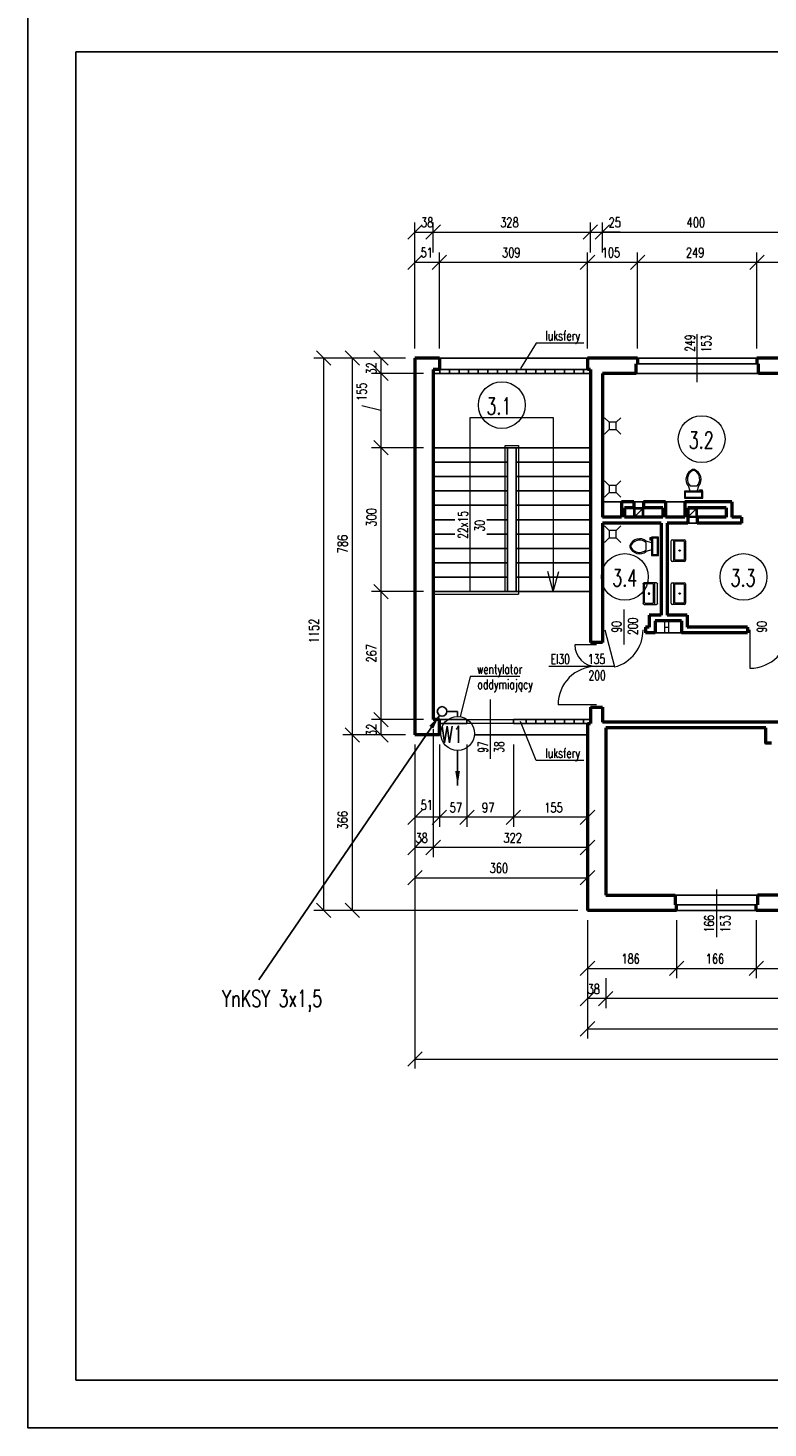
# Model space of a CAD drawing. Header units: millimetres. Extents: x -56112 to 30506, y -136199 to -2178.
# Tile 1 of 45: x -51869 to -36430, y -136199 to -106999. Entities that reach past the tile are written whole.
import ezdxf
from ezdxf.enums import TextEntityAlignment as Align

# ---------------------------------------------------------------- set-up
doc = ezdxf.new("R2010")
doc.units = ezdxf.units.MM
doc.header["$LTSCALE"] = 10
doc.header["$MEASUREMENT"] = 0
doc.header["$PDMODE"] = 35
doc.layers.get('0').update_dxf_attribs({"lineweight": 15})
for name, color, linetype, lineweight in [('L001', 1, 'Continuous', 18), ('L002', 2, 'Continuous', 25), ('L003', 3, 'Continuous', 50)]:
    doc.layers.add(name, color=color, linetype=linetype, lineweight=lineweight)
doc.layers.add('L004', color=4, linetype='Continuous')
doc.styles.get("Standard").update_dxf_attribs({"font": 'simplex.shx', "width": 0.75, "height": 200})
doc.dimstyles.new('1_100', dxfattribs={"dimtxt": 200, "dimasz": 300, "dimexe": 200, "dimexo": 200, "dimgap": 100, "dimtad": 1, "dimdec": 0, "dimlfac": 0.1, "dimtxsty": 'Standard', "dimblk": 'OBLIQUE', "dimcen": 250, "dimdle": 2, "dimclrt": 2, "dimadec": 0, "dimazin": 0, "dimtfac": 1, "dimtdec": 0, "dimtmove": 1, "dimatfit": 3, "dimfxl": 1, "dimarcsym": 0})

# ---------------------------------------------------------------- blocks, each defined once
blk = doc.blocks.new('Toaleta - góra')
for p, q in [((-10, -8.5), (-8, -8.5)), ((-10, -9.5), (-10, -8.5)), ((-7, -9.5), (-10, -9.5)), ((-8, -8.5), (-8, -8)), ((-7, -8), (-7, -9.5)), ((-4, -8), (-6, -14)), ((4, -14), (-4, -14)), ((4, -8), (6, -14)), ((9.5, -6), (9.5, -2))]:
    blk.add_line(p, q)
blk.add_lwpolyline([(10.5, -8), (10.5, 0), (-10.5, 0), (-10.5, -8)], close=True)
for points in [[(-9.5, -2), (-9.5, -6)], [(8.5, -1), (-8.5, -1)], [(-8.5, -7), (8.5, -7)]]:
    blk.add_lwpolyline(points)
for centre, radius, start, end in [((-8.6, -1.9), 0.884, 81.8699, 188.1301), ((-8.6, -6.1), 0.884, 171.8699, 278.1301), ((3.5, -21.6), 12.2, 141.4691, 247.9714), ((4.2, -21.8), 11.3, 136.3677, 238.9468), ((-3.5, -21.6), 12.2, 292.0284, 38.5307), ((-4.2, -21.8), 11.3, 301.053, 43.6321), ((8.6, -1.9), 0.884, 351.8699, 98.1301), ((8.6, -6.1), 0.884, 261.8699, 8.1301), ((0, -27.9), 4, 245.7318, 294.2682), ((0, -29), 4, 254.8605, 285.1395)]:
    blk.add_arc(centre, radius, start, end)
blk = doc.blocks.new('Zlewozmywak pojedyńczy - góra')
blk.add_line((-15, -3.999996), (15, -3.999996))
for points in [[(-13.5, 0), (13.5, 0)], [(-15, -18.499996), (-15, -1.5)], [(-13.5, -17.499996), (-13.5, -6.499996)], [(-12.5, -5.499996), (12.5, -5.499996)], [(12.5, -18.499996), (-12.5, -18.499996)], [(13.5, -6.499996), (13.5, -17.499996)], [(15, -1.5), (15, -18.499996)], [(13.5, -19.999996), (-13.5, -19.999996)]]:
    blk.add_lwpolyline(points)
for radius in [1, 0.5]:
    blk.add_circle((0, -11.999996), radius)
for centre, radius, start, end in [((-13.5, -1.5), 1.5, 90, 180), ((-13.5, -18.499996), 1.5, 180, 270), ((-12.5, -6.499996), 1, 90, 180), ((-12.5, -17.499996), 1, 180, 270), ((12.5, -6.499996), 1, 0, 90), ((12.5, -17.499996), 1, 270, 0), ((13.5, -1.5), 1.5, 0, 90), ((13.5, -18.499996), 1.5, 270, 0)]:
    blk.add_arc(centre, radius, start, end)
blk = doc.blocks.new('_Oblique')
at = {"layer": 'L004', "color": 0, "lineweight": -2}
blk.add_line((-0.5, -0.5), (0.5, 0.5), dxfattribs=at)
blk = doc.blocks.new('*D1508')
at = {"layer": 'Defpoints'}
for p in [(-36102, -119643), (-34951, -119643), (-36661, -121643), (-34951, -121643)]:
    blk.add_point(p, dxfattribs=at)
at = {"layer": 'L001'}
for p, q in [((-36661, -121443), (-36661, -119443)), ((-36661, -119643), (-34951, -119643)), ((-34951, -121443), (-34951, -119443))]:
    blk.add_line(p, q, dxfattribs=at)
at = {"layer": 'L001', "xscale": 300, "yscale": 300, "zscale": 300, "rotation": 180}
blk.add_blockref('_Oblique', (-36661, -119643), dxfattribs=at)
at = {"layer": 'L001', "xscale": 300, "yscale": 300, "zscale": 300}
blk.add_blockref('_Oblique', (-34951, -119643), dxfattribs=at)
at = {"layer": 'L001', "color": 2, "linetype": 'Continuous', "width": 0.75}
blk.add_text('171', height=200, dxfattribs=at).set_placement((-36249, -119443), align=Align.MIDDLE_LEFT)
blk = doc.blocks.new('*D2055')
at = {"layer": 'Defpoints'}
for p in [(-41790, -119442), (-40196, -119643), (-43286, -121643), (-40196, -121643)]:
    blk.add_point(p, dxfattribs=at)
at = {"layer": 'L001'}
for p, q in [((-43286, -121443), (-43286, -119443)), ((-43286, -119643), (-40196, -119643)), ((-40196, -121443), (-40196, -119443))]:
    blk.add_line(p, q, dxfattribs=at)
at = {"layer": 'L001', "xscale": 300, "yscale": 300, "zscale": 300, "rotation": 180}
blk.add_blockref('_Oblique', (-43286, -119643), dxfattribs=at)
at = {"layer": 'L001', "xscale": 300, "yscale": 300, "zscale": 300}
blk.add_blockref('_Oblique', (-40196, -119643), dxfattribs=at)
at = {"layer": 'L001', "color": 2, "linetype": 'Continuous', "width": 0.75}
blk.add_text('309', height=200, dxfattribs=at).set_placement((-41979, -119442), align=Align.MIDDLE_LEFT)
blk = doc.blocks.new('*D2056')
at = {"layer": 'Defpoints'}
for p in [(-41825, -118812), (-40136, -119013), (-43416, -119643), (-40136, -119643)]:
    blk.add_point(p, dxfattribs=at)
at = {"layer": 'L001'}
for p, q in [((-43416, -119443), (-43416, -118813)), ((-40136, -119443), (-40136, -118813)), ((-43416, -119013), (-40136, -119013))]:
    blk.add_line(p, q, dxfattribs=at)
at = {"layer": 'L001', "xscale": 300, "yscale": 300, "zscale": 300, "rotation": 180}
blk.add_blockref('_Oblique', (-43416, -119013), dxfattribs=at)
at = {"layer": 'L001', "xscale": 300, "yscale": 300, "zscale": 300}
blk.add_blockref('_Oblique', (-40136, -119013), dxfattribs=at)
at = {"layer": 'L001', "color": 2, "linetype": 'Continuous', "width": 0.75}
blk.add_text('328', height=200, dxfattribs=at).set_placement((-42018, -118812), align=Align.MIDDLE_LEFT)
blk = doc.blocks.new('*D2057')
at = {"layer": 'Defpoints'}
for p in [(-43590, -119442), (-43286, -119643), (-43796, -121643), (-43286, -121643)]:
    blk.add_point(p, dxfattribs=at)
at = {"layer": 'L001'}
for p, q in [((-43796, -121443), (-43796, -119443)), ((-43796, -119643), (-43286, -119643)), ((-43286, -121443), (-43286, -119443))]:
    blk.add_line(p, q, dxfattribs=at)
at = {"layer": 'L001', "xscale": 300, "yscale": 300, "zscale": 300, "rotation": 180}
blk.add_blockref('_Oblique', (-43796, -119643), dxfattribs=at)
at = {"layer": 'L001', "xscale": 300, "yscale": 300, "zscale": 300}
blk.add_blockref('_Oblique', (-43286, -119643), dxfattribs=at)
at = {"layer": 'L001', "color": 2, "linetype": 'Continuous', "width": 0.75}
blk.add_text('51', height=200, dxfattribs=at).set_placement((-43679, -119442), align=Align.MIDDLE_LEFT)
blk = doc.blocks.new('*D1514')
at = {"layer": 'Defpoints'}
for p in [(-43549, -119013), (-43416, -119013), (-43416, -119643), (-43796, -121643)]:
    blk.add_point(p, dxfattribs=at)
at = {"layer": 'L001'}
for p, q in [((-43796, -121443), (-43796, -118813)), ((-43416, -119443), (-43416, -118813)), ((-43798, -119013), (-43796, -119013)), ((-43796, -119013), (-43416, -119013)), ((-43414, -119013), (-43416, -119013))]:
    blk.add_line(p, q, dxfattribs=at)
at = {"layer": 'L001', "xscale": 300, "yscale": 300, "zscale": 300}
blk.add_blockref('_Oblique', (-43796, -119013), dxfattribs=at)
at = {"layer": 'L001', "xscale": 300, "yscale": 300, "zscale": 300, "rotation": 180}
blk.add_blockref('_Oblique', (-43416, -119013), dxfattribs=at)
at = {"layer": 'L001', "color": 2, "linetype": 'Continuous', "width": 0.75}
blk.add_text('38', height=200, dxfattribs=at).set_placement((-43670, -118813), align=Align.MIDDLE_LEFT)
blk = doc.blocks.new('*D2058')
at = {"layer": 'Defpoints'}
for p in [(-37955, -119442), (-36661, -119643), (-39151, -121643), (-36661, -121643)]:
    blk.add_point(p, dxfattribs=at)
at = {"layer": 'L001'}
for p, q in [((-39151, -121443), (-39151, -119443)), ((-39151, -119643), (-36661, -119643)), ((-36661, -121443), (-36661, -119443))]:
    blk.add_line(p, q, dxfattribs=at)
at = {"layer": 'L001', "xscale": 300, "yscale": 300, "zscale": 300, "rotation": 180}
blk.add_blockref('_Oblique', (-39151, -119643), dxfattribs=at)
at = {"layer": 'L001', "xscale": 300, "yscale": 300, "zscale": 300}
blk.add_blockref('_Oblique', (-36661, -119643), dxfattribs=at)
at = {"layer": 'L001', "color": 2, "linetype": 'Continuous', "width": 0.75}
blk.add_text('249', height=200, dxfattribs=at).set_placement((-38144, -119442), align=Align.MIDDLE_LEFT)
blk = doc.blocks.new('*D2059')
at = {"layer": 'Defpoints'}
for p in [(-37935, -118812), (-35886, -119013), (-39886, -119643), (-35886, -119643)]:
    blk.add_point(p, dxfattribs=at)
at = {"layer": 'L001'}
for p, q in [((-39886, -119443), (-39886, -118813)), ((-35886, -119443), (-35886, -118813)), ((-39886, -119013), (-35886, -119013))]:
    blk.add_line(p, q, dxfattribs=at)
at = {"layer": 'L001', "xscale": 300, "yscale": 300, "zscale": 300, "rotation": 180}
blk.add_blockref('_Oblique', (-39886, -119013), dxfattribs=at)
at = {"layer": 'L001', "xscale": 300, "yscale": 300, "zscale": 300}
blk.add_blockref('_Oblique', (-35886, -119013), dxfattribs=at)
at = {"layer": 'L001', "color": 2, "linetype": 'Continuous', "width": 0.75}
blk.add_text('400', height=200, dxfattribs=at).set_placement((-38128, -118812), align=Align.MIDDLE_LEFT)
blk = doc.blocks.new('*D2060')
at = {"layer": 'Defpoints'}
for p in [(-39723, -119442), (-39151, -119643), (-40196, -121643), (-39151, -121643)]:
    blk.add_point(p, dxfattribs=at)
at = {"layer": 'L001'}
for p, q in [((-40196, -121443), (-40196, -119443)), ((-40196, -119643), (-39151, -119643)), ((-39151, -121443), (-39151, -119443))]:
    blk.add_line(p, q, dxfattribs=at)
at = {"layer": 'L001', "xscale": 300, "yscale": 300, "zscale": 300, "rotation": 180}
blk.add_blockref('_Oblique', (-40196, -119643), dxfattribs=at)
at = {"layer": 'L001', "xscale": 300, "yscale": 300, "zscale": 300}
blk.add_blockref('_Oblique', (-39151, -119643), dxfattribs=at)
at = {"layer": 'L001', "color": 2, "linetype": 'Continuous', "width": 0.75}
blk.add_text('105', height=200, dxfattribs=at).set_placement((-39901, -119442), align=Align.MIDDLE_LEFT)
blk = doc.blocks.new('*D1518')
at = {"layer": 'Defpoints'}
for p in [(-39886, -119013), (-39635, -119013), (-40136, -119643), (-39886, -119643)]:
    blk.add_point(p, dxfattribs=at)
at = {"layer": 'L001'}
for p, q in [((-40136, -119443), (-40136, -118813)), ((-39886, -119443), (-39886, -118813)), ((-40138, -119013), (-40136, -119013)), ((-40136, -119013), (-39886, -119013)), ((-39513, -119013), (-39886, -119013))]:
    blk.add_line(p, q, dxfattribs=at)
at = {"layer": 'L001', "xscale": 300, "yscale": 300, "zscale": 300}
blk.add_blockref('_Oblique', (-40136, -119013), dxfattribs=at)
at = {"layer": 'L001', "xscale": 300, "yscale": 300, "zscale": 300, "rotation": 180}
blk.add_blockref('_Oblique', (-39886, -119013), dxfattribs=at)
at = {"layer": 'L001', "color": 2, "linetype": 'Continuous', "width": 0.75}
blk.add_text('25', height=200, dxfattribs=at).set_placement((-39756, -118813), align=Align.MIDDLE_LEFT)
blk = doc.blocks.new('*D2084')
at = {"layer": 'Defpoints'}
for p in [(-44395, -121643), (-45903, -127354), (-45702, -133163), (-40196, -133163)]:
    blk.add_point(p, dxfattribs=at)
at = {"layer": 'L001'}
for p, q in [((-44595, -121643), (-45902, -121643)), ((-45702, -121643), (-45702, -133163)), ((-40396, -133163), (-45902, -133163))]:
    blk.add_line(p, q, dxfattribs=at)
at = {"layer": 'L001', "xscale": 300, "yscale": 300, "zscale": 300}
for p, rotation in [((-45702, -121643), 90), ((-45702, -133163), 270)]:
    blk.add_blockref('_Oblique', p, dxfattribs=dict(at, rotation=rotation))
at = {"layer": 'L001', "color": 2, "linetype": 'Continuous', "width": 0.75}
blk.add_text('1152', height=200, rotation=90, dxfattribs=at).set_placement((-45903, -127590), align=Align.MIDDLE_LEFT)
blk = doc.blocks.new('*D2085')
at = {"layer": 'Defpoints'}
for p in [(-43796, -129503), (-45304, -131284), (-45103, -133163), (-40196, -133163)]:
    blk.add_point(p, dxfattribs=at)
at = {"layer": 'L001'}
for p, q in [((-43996, -129503), (-45303, -129503)), ((-45103, -129503), (-45103, -133163)), ((-40396, -133163), (-45303, -133163))]:
    blk.add_line(p, q, dxfattribs=at)
at = {"layer": 'L001', "xscale": 300, "yscale": 300, "zscale": 300}
for p, rotation in [((-45103, -129503), 90), ((-45103, -133163), 270)]:
    blk.add_blockref('_Oblique', p, dxfattribs=dict(at, rotation=rotation))
at = {"layer": 'L001', "color": 2, "linetype": 'Continuous', "width": 0.75}
blk.add_text('366', height=200, rotation=90, dxfattribs=at).set_placement((-45304, -131473), align=Align.MIDDLE_LEFT)
blk = doc.blocks.new('*D1631')
at = {"layer": 'Defpoints'}
for p in [(-43416, -129183), (-44504, -129403), (-44504, -129503), (-43796, -129503)]:
    blk.add_point(p, dxfattribs=at)
at = {"layer": 'L001'}
for p, q in [((-43616, -129183), (-44704, -129183)), ((-44504, -129181), (-44504, -129183)), ((-44504, -129183), (-44504, -129503)), ((-43996, -129503), (-44704, -129503)), ((-44504, -129505), (-44504, -129503))]:
    blk.add_line(p, q, dxfattribs=at)
at = {"layer": 'L001', "xscale": 300, "yscale": 300, "zscale": 300}
for p, rotation in [((-44504, -129183), 270), ((-44504, -129503), 90)]:
    blk.add_blockref('_Oblique', p, dxfattribs=dict(at, rotation=rotation))
at = {"layer": 'L001', "color": 2, "linetype": 'Continuous', "width": 0.75}
blk.add_text('32', height=200, rotation=90, dxfattribs=at).set_placement((-44704, -129524), align=Align.MIDDLE_LEFT)
blk = doc.blocks.new('*D2086')
at = {"layer": 'Defpoints'}
for p in [(-43796, -121643), (-45304, -125524), (-45103, -129503), (-43796, -129503)]:
    blk.add_point(p, dxfattribs=at)
at = {"layer": 'L001'}
for p, q in [((-43996, -121643), (-45303, -121643)), ((-45103, -121643), (-45103, -129503)), ((-43996, -129503), (-45303, -129503))]:
    blk.add_line(p, q, dxfattribs=at)
at = {"layer": 'L001', "xscale": 300, "yscale": 300, "zscale": 300}
for p, rotation in [((-45103, -121643), 90), ((-45103, -129503), 270)]:
    blk.add_blockref('_Oblique', p, dxfattribs=dict(at, rotation=rotation))
at = {"layer": 'L001', "color": 2, "linetype": 'Continuous', "width": 0.75}
blk.add_text('786', height=200, rotation=90, dxfattribs=at).set_placement((-45304, -125713), align=Align.MIDDLE_LEFT)
blk = doc.blocks.new('*D2087')
at = {"layer": 'Defpoints'}
for p in [(-43416, -123513), (-44705, -124964), (-44504, -126513), (-43416, -126513)]:
    blk.add_point(p, dxfattribs=at)
at = {"layer": 'L001'}
for p, q in [((-43616, -123513), (-44704, -123513)), ((-44504, -123513), (-44504, -126513)), ((-43616, -126513), (-44704, -126513))]:
    blk.add_line(p, q, dxfattribs=at)
at = {"layer": 'L001', "xscale": 300, "yscale": 300, "zscale": 300}
for p, rotation in [((-44504, -123513), 90), ((-44504, -126513), 270)]:
    blk.add_blockref('_Oblique', p, dxfattribs=dict(at, rotation=rotation))
at = {"layer": 'L001', "color": 2, "linetype": 'Continuous', "width": 0.75}
blk.add_text('300', height=200, rotation=90, dxfattribs=at).set_placement((-44705, -125157), align=Align.MIDDLE_LEFT)
blk = doc.blocks.new('*D1634')
at = {"layer": 'Defpoints'}
for p in [(-43416, -121963), (-44906, -122538), (-44504, -123513), (-43416, -123513)]:
    blk.add_point(p, dxfattribs=at)
at = {"layer": 'L001'}
for p, q in [((-43616, -121963), (-44704, -121963)), ((-44504, -121963), (-44504, -123513)), ((-44906, -122638), (-44906, -122640)), ((-44504, -122738), (-44906, -122640)), ((-43616, -123513), (-44704, -123513))]:
    blk.add_line(p, q, dxfattribs=at)
at = {"layer": 'L001', "xscale": 300, "yscale": 300, "zscale": 300}
for p, rotation in [((-44504, -121963), 90), ((-44504, -123513), 270)]:
    blk.add_blockref('_Oblique', p, dxfattribs=dict(at, rotation=rotation))
at = {"layer": 'L001', "color": 2, "linetype": 'Continuous', "width": 0.75}
blk.add_text('155', height=200, rotation=90, dxfattribs=at).set_placement((-44906, -122538), align=Align.MIDDLE_LEFT)
blk = doc.blocks.new('*D2088')
at = {"layer": 'Defpoints'}
for p in [(-43416, -126513), (-44705, -127799), (-44504, -129183), (-43416, -129183)]:
    blk.add_point(p, dxfattribs=at)
at = {"layer": 'L001'}
for p, q in [((-43616, -126513), (-44704, -126513)), ((-44504, -126513), (-44504, -129183)), ((-43616, -129183), (-44704, -129183))]:
    blk.add_line(p, q, dxfattribs=at)
at = {"layer": 'L001', "xscale": 300, "yscale": 300, "zscale": 300}
for p, rotation in [((-44504, -126513), 90), ((-44504, -129183), 270)]:
    blk.add_blockref('_Oblique', p, dxfattribs=dict(at, rotation=rotation))
at = {"layer": 'L001', "color": 2, "linetype": 'Continuous', "width": 0.75}
blk.add_text('267', height=200, rotation=90, dxfattribs=at).set_placement((-44705, -127992), align=Align.MIDDLE_LEFT)
blk = doc.blocks.new('*D1636')
at = {"layer": 'Defpoints'}
for p in [(-43796, -121643), (-44504, -121863), (-44504, -121963), (-43416, -121963)]:
    blk.add_point(p, dxfattribs=at)
at = {"layer": 'L001'}
for p, q in [((-43996, -121643), (-44704, -121643)), ((-44504, -121641), (-44504, -121643)), ((-44504, -121643), (-44504, -121963)), ((-43616, -121963), (-44704, -121963)), ((-44504, -121965), (-44504, -121963))]:
    blk.add_line(p, q, dxfattribs=at)
at = {"layer": 'L001', "xscale": 300, "yscale": 300, "zscale": 300}
for p, rotation in [((-44504, -121643), 270), ((-44504, -121963), 90)]:
    blk.add_blockref('_Oblique', p, dxfattribs=dict(at, rotation=rotation))
at = {"layer": 'L001', "color": 2, "linetype": 'Continuous', "width": 0.75}
blk.add_text('32', height=200, rotation=90, dxfattribs=at).set_placement((-44704, -121984), align=Align.MIDDLE_LEFT)
blk = doc.blocks.new('*D2089')
at = {"layer": 'Defpoints'}
for p in [(-43796, -129503), (-40196, -130815), (-42045, -132279), (-40196, -132480)]:
    blk.add_point(p, dxfattribs=at)
at = {"layer": 'L001'}
for p, q in [((-43796, -129703), (-43796, -132680)), ((-40196, -131015), (-40196, -132680)), ((-43796, -132480), (-40196, -132480))]:
    blk.add_line(p, q, dxfattribs=at)
at = {"layer": 'L001', "xscale": 300, "yscale": 300, "zscale": 300, "rotation": 180}
blk.add_blockref('_Oblique', (-43796, -132480), dxfattribs=at)
at = {"layer": 'L001', "xscale": 300, "yscale": 300, "zscale": 300}
blk.add_blockref('_Oblique', (-40196, -132480), dxfattribs=at)
at = {"layer": 'L001', "color": 2, "linetype": 'Continuous', "width": 0.75}
blk.add_text('360', height=200, dxfattribs=at).set_placement((-42238, -132279), align=Align.MIDDLE_LEFT)
blk = doc.blocks.new('*D2090')
at = {"layer": 'Defpoints'}
for p in [(-43416, -129183), (-40196, -130815), (-41757, -131649), (-43416, -131850)]:
    blk.add_point(p, dxfattribs=at)
at = {"layer": 'L001'}
for p, q in [((-43416, -129383), (-43416, -132050)), ((-40196, -131015), (-40196, -132050)), ((-40196, -131850), (-43416, -131850))]:
    blk.add_line(p, q, dxfattribs=at)
at = {"layer": 'L001', "xscale": 300, "yscale": 300, "zscale": 300, "rotation": 180}
blk.add_blockref('_Oblique', (-43416, -131850), dxfattribs=at)
at = {"layer": 'L001', "xscale": 300, "yscale": 300, "zscale": 300}
blk.add_blockref('_Oblique', (-40196, -131850), dxfattribs=at)
at = {"layer": 'L001', "color": 2, "linetype": 'Continuous', "width": 0.75}
blk.add_text('322', height=200, dxfattribs=at).set_placement((-41950, -131649), align=Align.MIDDLE_LEFT)
blk = doc.blocks.new('*D1639')
at = {"layer": 'Defpoints'}
for p in [(-43416, -129183), (-43796, -129503), (-43796, -131850), (-43663, -131850)]:
    blk.add_point(p, dxfattribs=at)
at = {"layer": 'L001'}
for p, q in [((-43416, -129383), (-43416, -132050)), ((-43796, -129703), (-43796, -132050)), ((-43798, -131850), (-43796, -131850)), ((-43416, -131850), (-43796, -131850)), ((-43414, -131850), (-43416, -131850))]:
    blk.add_line(p, q, dxfattribs=at)
at = {"layer": 'L001', "xscale": 300, "yscale": 300, "zscale": 300}
blk.add_blockref('_Oblique', (-43796, -131850), dxfattribs=at)
at = {"layer": 'L001', "xscale": 300, "yscale": 300, "zscale": 300, "rotation": 180}
blk.add_blockref('_Oblique', (-43416, -131850), dxfattribs=at)
at = {"layer": 'L001', "color": 2, "linetype": 'Continuous', "width": 0.75}
blk.add_text('38', height=200, dxfattribs=at).set_placement((-43784, -131650), align=Align.MIDDLE_LEFT)
blk = doc.blocks.new('*D2091')
at = {"layer": 'Defpoints'}
for p in [(-43796, -129503), (-43286, -129503), (-43591, -130965), (-43796, -131220)]:
    blk.add_point(p, dxfattribs=at)
at = {"layer": 'L001'}
for p, q in [((-43796, -129703), (-43796, -131420)), ((-43286, -129703), (-43286, -131420)), ((-43286, -131220), (-43796, -131220))]:
    blk.add_line(p, q, dxfattribs=at)
at = {"layer": 'L001', "xscale": 300, "yscale": 300, "zscale": 300, "rotation": 180}
blk.add_blockref('_Oblique', (-43796, -131220), dxfattribs=at)
at = {"layer": 'L001', "xscale": 300, "yscale": 300, "zscale": 300}
blk.add_blockref('_Oblique', (-43286, -131220), dxfattribs=at)
at = {"layer": 'L001', "color": 2, "linetype": 'Continuous', "width": 0.75}
blk.add_text('51', height=200, dxfattribs=at).set_placement((-43680, -130965), align=Align.MIDDLE_LEFT)
blk = doc.blocks.new('*D2104')
at = {"layer": 'Defpoints'}
for p in [(-42711, -129503), (-41741, -129503), (-42275, -131019), (-42711, -131220)]:
    blk.add_point(p, dxfattribs=at)
at = {"layer": 'L001'}
for p, q in [((-42711, -129703), (-42711, -131420)), ((-41741, -129703), (-41741, -131420)), ((-41741, -131220), (-42711, -131220))]:
    blk.add_line(p, q, dxfattribs=at)
at = {"layer": 'L001', "xscale": 300, "yscale": 300, "zscale": 300, "rotation": 180}
blk.add_blockref('_Oblique', (-42711, -131220), dxfattribs=at)
at = {"layer": 'L001', "xscale": 300, "yscale": 300, "zscale": 300}
blk.add_blockref('_Oblique', (-41741, -131220), dxfattribs=at)
at = {"layer": 'L001', "color": 2, "linetype": 'Continuous', "width": 0.75}
blk.add_text('97', height=200, dxfattribs=at).set_placement((-42396, -131019), align=Align.MIDDLE_LEFT)
blk = doc.blocks.new('*D2105')
at = {"layer": 'Defpoints'}
for p in [(-43286, -129503), (-42711, -129503), (-42950, -131019), (-43286, -131220)]:
    blk.add_point(p, dxfattribs=at)
at = {"layer": 'L001'}
for p, q in [((-43286, -129703), (-43286, -131420)), ((-42711, -129703), (-42711, -131420)), ((-42711, -131220), (-43286, -131220))]:
    blk.add_line(p, q, dxfattribs=at)
at = {"layer": 'L001', "xscale": 300, "yscale": 300, "zscale": 300, "rotation": 180}
blk.add_blockref('_Oblique', (-43286, -131220), dxfattribs=at)
at = {"layer": 'L001', "xscale": 300, "yscale": 300, "zscale": 300}
blk.add_blockref('_Oblique', (-42711, -131220), dxfattribs=at)
at = {"layer": 'L001', "color": 2, "linetype": 'Continuous', "width": 0.75}
blk.add_text('57', height=200, dxfattribs=at).set_placement((-43071, -131019), align=Align.MIDDLE_LEFT)
blk = doc.blocks.new('*D2106')
at = {"layer": 'Defpoints'}
for p in [(-41741, -129503), (-40196, -130815), (-40920, -131019), (-41741, -131220)]:
    blk.add_point(p, dxfattribs=at)
at = {"layer": 'L001'}
for p, q in [((-41741, -129703), (-41741, -131420)), ((-40196, -131015), (-40196, -131420)), ((-40196, -131220), (-41741, -131220))]:
    blk.add_line(p, q, dxfattribs=at)
at = {"layer": 'L001', "xscale": 300, "yscale": 300, "zscale": 300, "rotation": 180}
blk.add_blockref('_Oblique', (-41741, -131220), dxfattribs=at)
at = {"layer": 'L001', "xscale": 300, "yscale": 300, "zscale": 300}
blk.add_blockref('_Oblique', (-40196, -131220), dxfattribs=at)
at = {"layer": 'L001', "color": 2, "linetype": 'Continuous', "width": 0.75}
blk.add_text('155', height=200, dxfattribs=at).set_placement((-41098, -131019), align=Align.MIDDLE_LEFT)
blk = doc.blocks.new('*D2107')
at = {"layer": 'Defpoints'}
for p in [(-40196, -133163), (15134, -133163), (-12827, -135398), (15134, -135632)]:
    blk.add_point(p, dxfattribs=at)
at = {"layer": 'L001'}
for p, q in [((-40196, -133363), (-40196, -135832)), ((15134, -133363), (15134, -135832)), ((-40196, -135632), (15134, -135632))]:
    blk.add_line(p, q, dxfattribs=at)
at = {"layer": 'L001', "xscale": 300, "yscale": 300, "zscale": 300, "rotation": 180}
blk.add_blockref('_Oblique', (-40196, -135632), dxfattribs=at)
at = {"layer": 'L001', "xscale": 300, "yscale": 300, "zscale": 300}
blk.add_blockref('_Oblique', (15134, -135632), dxfattribs=at)
at = {"layer": 'L001', "color": 2, "linetype": 'Continuous', "width": 0.75}
blk.add_text('5533', height=200, dxfattribs=at).set_placement((-13092, -135398), align=Align.MIDDLE_LEFT)
blk = doc.blocks.new('*D2028')
at = {"layer": 'Defpoints'}
for p in [(-43796, -129503), (22164, -132263), (-10767, -136061), (22164, -136262)]:
    blk.add_point(p, dxfattribs=at)
at = {"layer": 'L001'}
for p, q in [((-43796, -129703), (-43796, -136462)), ((22164, -132463), (22164, -136462)), ((-43796, -136262), (22164, -136262))]:
    blk.add_line(p, q, dxfattribs=at)
at = {"layer": 'L001', "xscale": 300, "yscale": 300, "zscale": 300, "rotation": 180}
blk.add_blockref('_Oblique', (-43796, -136262), dxfattribs=at)
at = {"layer": 'L001', "xscale": 300, "yscale": 300, "zscale": 300}
blk.add_blockref('_Oblique', (22164, -136262), dxfattribs=at)
at = {"layer": 'L001', "color": 2, "linetype": 'Continuous', "width": 0.75}
blk.add_text('6596', height=200, dxfattribs=at).set_placement((-11028, -136061), align=Align.MIDDLE_LEFT)
blk = doc.blocks.new('*D2119')
at = {"layer": 'Defpoints'}
for p in [(-39816, -134372), (-31636, -134372), (-35677, -134801), (-39816, -135002)]:
    blk.add_point(p, dxfattribs=at)
at = {"layer": 'L001'}
for p, q in [((-39816, -134572), (-39816, -135202)), ((-31636, -134572), (-31636, -135202)), ((-31636, -135002), (-39816, -135002))]:
    blk.add_line(p, q, dxfattribs=at)
at = {"layer": 'L001', "xscale": 300, "yscale": 300, "zscale": 300, "rotation": 180}
blk.add_blockref('_Oblique', (-39816, -135002), dxfattribs=at)
at = {"layer": 'L001', "xscale": 300, "yscale": 300, "zscale": 300}
blk.add_blockref('_Oblique', (-31636, -135002), dxfattribs=at)
at = {"layer": 'L001', "color": 2, "linetype": 'Continuous', "width": 0.75}
blk.add_text('818', height=200, dxfattribs=at).set_placement((-35856, -134801), align=Align.MIDDLE_LEFT)
blk = doc.blocks.new('*D2120')
at = {"layer": 'Defpoints'}
for p in [(-36676, -133163), (-34966, -133163), (-35870, -134172), (-34966, -134372)]:
    blk.add_point(p, dxfattribs=at)
at = {"layer": 'L001'}
for p, q in [((-36676, -133363), (-36676, -134572)), ((-34966, -133363), (-34966, -134572)), ((-36676, -134372), (-34966, -134372))]:
    blk.add_line(p, q, dxfattribs=at)
at = {"layer": 'L001', "xscale": 300, "yscale": 300, "zscale": 300, "rotation": 180}
blk.add_blockref('_Oblique', (-36676, -134372), dxfattribs=at)
at = {"layer": 'L001', "xscale": 300, "yscale": 300, "zscale": 300}
blk.add_blockref('_Oblique', (-34966, -134372), dxfattribs=at)
at = {"layer": 'L001', "color": 2, "linetype": 'Continuous', "width": 0.75}
blk.add_text('171', height=200, dxfattribs=at).set_placement((-36016, -134172), align=Align.MIDDLE_LEFT)
blk = doc.blocks.new('*D2121')
at = {"layer": 'Defpoints'}
for p in [(-40196, -133163), (-38336, -133163), (-39315, -134171), (-38336, -134372)]:
    blk.add_point(p, dxfattribs=at)
at = {"layer": 'L001'}
for p, q in [((-40196, -133363), (-40196, -134572)), ((-38336, -133363), (-38336, -134572)), ((-40196, -134372), (-38336, -134372))]:
    blk.add_line(p, q, dxfattribs=at)
at = {"layer": 'L001', "xscale": 300, "yscale": 300, "zscale": 300, "rotation": 180}
blk.add_blockref('_Oblique', (-40196, -134372), dxfattribs=at)
at = {"layer": 'L001', "xscale": 300, "yscale": 300, "zscale": 300}
blk.add_blockref('_Oblique', (-38336, -134372), dxfattribs=at)
at = {"layer": 'L001', "color": 2, "linetype": 'Continuous', "width": 0.75}
blk.add_text('186', height=200, dxfattribs=at).set_placement((-39490, -134171), align=Align.MIDDLE_LEFT)
blk = doc.blocks.new('*D1782')
at = {"layer": 'Defpoints'}
for p in [(-40196, -133163), (-39816, -134372), (-40196, -135002), (-40073, -135002)]:
    blk.add_point(p, dxfattribs=at)
at = {"layer": 'L001'}
for p, q in [((-40196, -133363), (-40196, -135202)), ((-39816, -134572), (-39816, -135202)), ((-40198, -135002), (-40196, -135002)), ((-39816, -135002), (-40196, -135002)), ((-39814, -135002), (-39816, -135002))]:
    blk.add_line(p, q, dxfattribs=at)
at = {"layer": 'L001', "xscale": 300, "yscale": 300, "zscale": 300}
blk.add_blockref('_Oblique', (-40196, -135002), dxfattribs=at)
at = {"layer": 'L001', "xscale": 300, "yscale": 300, "zscale": 300, "rotation": 180}
blk.add_blockref('_Oblique', (-39816, -135002), dxfattribs=at)
at = {"layer": 'L001', "color": 2, "linetype": 'Continuous', "width": 0.75}
blk.add_text('38', height=200, dxfattribs=at).set_placement((-40194, -134802), align=Align.MIDDLE_LEFT)
blk = doc.blocks.new('*D2122')
at = {"layer": 'Defpoints'}
for p in [(-38336, -133163), (-36676, -133163), (-37555, -134171), (-36676, -134372)]:
    blk.add_point(p, dxfattribs=at)
at = {"layer": 'L001'}
for p, q in [((-38336, -133363), (-38336, -134572)), ((-36676, -133363), (-36676, -134572)), ((-38336, -134372), (-36676, -134372))]:
    blk.add_line(p, q, dxfattribs=at)
at = {"layer": 'L001', "xscale": 300, "yscale": 300, "zscale": 300, "rotation": 180}
blk.add_blockref('_Oblique', (-38336, -134372), dxfattribs=at)
at = {"layer": 'L001', "xscale": 300, "yscale": 300, "zscale": 300}
blk.add_blockref('_Oblique', (-36676, -134372), dxfattribs=at)
at = {"layer": 'L001', "color": 2, "linetype": 'Continuous', "width": 0.75}
blk.add_text('166', height=200, dxfattribs=at).set_placement((-37730, -134171), align=Align.MIDDLE_LEFT)

msp = doc.modelspace()

# ---------------------------------------------------------------- linework, layer by layer
at = {"layer": 'Defpoints'}
msp.add_3dface([(-51868.7, -106499.4, 0), (30505.6, -106499.4, 0), (30505.6, -136199.4, 0), (-51868.7, -136199.4, 0)], dxfattribs=at)
at = {"layer": 'L001'}
for p, q in [((-41265, -113569.9), (-41594.2, -114102.8)), ((-40271.8, -113569.9), (-41265, -113569.9)), ((-37906, -114383), (-37906, -113386.8)), ((-42641, -115121.2), (-40911, -115121.2)), ((-42641, -118754.9), (-42641, -115121.2)), ((-40911, -115121.2), (-40911, -118754.9)), ((-39745.4, -115224), (-39841.5, -115127.9)), ((-39595.4, -115224), (-39499.3, -115127.9)), ((-39745.4, -115374), (-39841.5, -115470.1)), ((-39595.4, -115374), (-39499.3, -115470.1)), ((-41916, -115704.9), (-41636, -115704.9)), ((-41916, -118754.9), (-41916, -115704.9)), ((-41636, -115704.9), (-41636, -118804.9)), ((-39745.4, -116539.6), (-39841.5, -116443.5)), ((-39595.4, -116539.6), (-39499.3, -116443.5)), ((-39745.4, -116689.6), (-39841.5, -116785.7)), ((-39595.4, -116689.6), (-39499.3, -116785.7)), ((-39745.4, -117482.2), (-39841.5, -117386.1)), ((-39745.4, -117632.2), (-39841.5, -117728.3)), ((-39595.4, -117482.2), (-39499.3, -117386.1)), ((-39595.4, -117632.2), (-39499.3, -117728.3)), ((-40911, -118754.9), (-41026.5, -118333.6)), ((-40911, -118754.9), (-40795.5, -118333.6)), ((-43416, -118804.9), (-41636, -118804.9)), ((-39436, -119130.3), (-39436, -119859.4)), ((-39836, -119553.1, 70), (-39631.7, -120326.6, 70)), ((-36806, -119553.1, 70), (-36806, -120353.1, 70)), ((-40011, -119864.9), (-40461, -119864.9)), ((-42646.3, -120525.7), (-42849.4, -121364.6)), ((-41609.5, -120525.7), (-42646.3, -120525.7)), ((-39646.5, -120314.9), (-41003.3, -120314.9)), ((-42226, -121007.4), (-42226, -122243.6)), ((-40011, -121114.9), (-40811, -121114.9)), ((-42711, -121424.9), (-41741, -121424.9)), ((-41265, -122276.8), (-41594.2, -121464.6)), ((-41741, -121504.9), (-42711, -121504.9)), ((-40271.8, -122276.8), (-41265, -122276.8)), ((-37506, -124967.4), (-37506, -125963.6))]:
    msp.add_line(p, q, dxfattribs=at)
at = {"layer": 'L001', "flags": 128}
for points in [[(-39745.4, -115374), (-39595.4, -115374), (-39595.4, -115224), (-39745.4, -115224)], [(-39745.4, -116689.6), (-39595.4, -116689.6), (-39595.4, -116539.6), (-39745.4, -116539.6)], [(-39745.4, -117632.2), (-39595.4, -117632.2), (-39595.4, -117482.2), (-39745.4, -117482.2)]]:
    msp.add_lwpolyline(points, close=True, dxfattribs=at)
at = {"layer": 'L001'}
for centre, radius in [((-41982.4, -114864.7), 488.1), ((-37814.5, -115574), 488.1), ((-39416.1, -118448.5), 488.1), ((-36942.1, -118448.5), 488.1), ((-42905.8, -121712.9), 352.9)]:
    msp.add_circle(centre, radius, dxfattribs=at)
for centre, radius, start, end in [((-39836, -119553.1, 70), 800, 284.79443, 0), ((-36806, -119553.1, 70), 800, 270, 0), ((-40011, -119864.9), 450, 180, 270), ((-40011, -121114.9), 800, 90, 180)]:
    msp.add_arc(centre, radius, start, end, dxfattribs=at)
at = {"layer": 'L002'}
for p, q in [((-40196, -114124.9), (-43416, -114124.9)), ((-43286, -113884.9), (-40196, -113884.9)), ((-43276, -114124.9), (-43276, -114204.9)), ((-43076, -114124.9), (-43076, -114204.9)), ((-42876, -114124.9), (-42876, -114204.9)), ((-42676, -114124.9), (-42676, -114204.9)), ((-42476, -114124.9), (-42476, -114204.9)), ((-42276, -114124.9), (-42276, -114204.9)), ((-42076, -114124.9), (-42076, -114204.9)), ((-41876, -114124.9), (-41876, -114204.9)), ((-41676, -114124.9), (-41676, -114204.9)), ((-41476, -114124.9), (-41476, -114204.9)), ((-41276, -114124.9), (-41276, -114204.9)), ((-41076, -114124.9), (-41076, -114204.9)), ((-40876, -114124.9), (-40876, -114204.9)), ((-40676, -114124.9), (-40676, -114204.9)), ((-40476, -114124.9), (-40476, -114204.9)), ((-40276, -114124.9), (-40276, -114204.9)), ((-39151, -113884.9), (-36661, -113884.9)), ((-39151, -114004.9), (-36661, -114004.9)), ((-40136, -114204.9), (-43416, -114204.9)), ((-36631, -114204.9), (-39181, -114204.9)), ((-40136, -115754.9), (-43416, -115754.9)), ((-41866, -115754.9), (-41866, -118754.9)), ((-41686, -115754.9), (-41686, -118754.9)), ((-41866, -116054.9), (-43416, -116054.9)), ((-40136, -116054.9), (-41686, -116054.9)), ((-41866, -116354.9), (-43416, -116354.9)), ((-40136, -116354.9), (-41686, -116354.9)), ((-41866, -116654.9), (-43416, -116654.9)), ((-40136, -116654.9), (-41686, -116654.9)), ((-41866, -116954.9), (-43416, -116954.9)), ((-40136, -116954.9), (-41686, -116954.9)), ((-39486, -116884.9), (-39886, -116884.9)), ((-39026, -116884.9), (-39226, -116884.9)), ((-39026, -117004.9), (-39226, -117004.9)), ((-39226, -117004.9), (-39226, -117204.9)), ((-39206, -117184.9), (-39046, -117024.9)), ((-39046, -117024.9), (-39206, -117024.9)), ((-39206, -117024.9), (-39206, -117184.9)), ((-39046, -117024.9), (-39046, -117184.9)), ((-39026, -117004.9), (-39026, -117204.9)), ((-38566, -116884.9), (-38166, -116884.9)), ((-37926, -117024.9), (-38086, -117024.9)), ((-38086, -117184.9), (-37926, -117024.9)), ((-38086, -117024.9), (-38086, -117184.9)), ((-37926, -117024.9), (-37926, -117184.9)), ((-37906, -117204.9), (-37906, -117004.9)), ((-42967, -117254.9), (-43416, -117254.9)), ((-41866, -117254.9), (-42298.9, -117254.9)), ((-40136, -117254.9), (-41686, -117254.9)), ((-39046, -117184.9), (-39206, -117184.9)), ((-37906, -117204.9), (-38106, -117204.9)), ((-37906, -117324.9), (-38106, -117324.9)), ((-37926, -117184.9), (-38086, -117184.9)), ((-42967, -117554.9), (-43416, -117554.9)), ((-41866, -117554.9), (-42298.9, -117554.9)), ((-40136, -117554.9), (-41686, -117554.9)), ((-41866, -117854.9), (-43416, -117854.9)), ((-40136, -117854.9), (-41686, -117854.9)), ((-41866, -118154.9), (-43416, -118154.9)), ((-40136, -118154.9), (-41686, -118154.9)), ((-41866, -118454.9), (-43416, -118454.9)), ((-40136, -118454.9), (-41686, -118454.9)), ((-40136, -118754.9), (-43416, -118754.9)), ((-38786, -119614.9), (-38236, -119614.9)), ((-42711, -121424.9), (-43286, -121424.9)), ((-42711, -121504.9), (-42711, -121424.9)), ((-40136, -121424.9), (-41741, -121424.9)), ((-41741, -121504.9), (-41741, -121424.9)), ((-41476, -121504.9), (-41476, -121424.9)), ((-41276, -121504.9), (-41276, -121424.9)), ((-41076, -121504.9), (-41076, -121424.9)), ((-40876, -121504.9), (-40876, -121424.9)), ((-40676, -121504.9), (-40676, -121424.9)), ((-40476, -121504.9), (-40476, -121424.9)), ((-40276, -121504.9), (-40276, -121424.9)), ((-42711, -121504.9), (-43286, -121504.9)), ((-43286, -121744.9), (-43257.2, -121744.9)), ((-42554.4, -121744.9), (-40196, -121744.9)), ((-40196, -121504.9), (-41741, -121504.9)), ((-36646, -125084.9), (-38366, -125084.9)), ((-38336, -125284.9), (-36676, -125284.9)), ((-38336, -125404.9), (-36676, -125404.9))]:
    msp.add_line(p, q, dxfattribs=at)
at = {"layer": 'L003'}
for p, q in [((-43796, -113884.9), (-43796, -121744.9)), ((-43286, -113884.9), (-43796, -113884.9)), ((-43416, -114124.9), (-43416, -121424.9)), ((-43286, -114124.9), (-43416, -114124.9)), ((-43286, -113884.9), (-43286, -114124.9)), ((-39151, -113884.9), (-40196, -113884.9)), ((-40196, -113884.9), (-40196, -114124.9)), ((-40136, -114124.9), (-40196, -114124.9)), ((-40136, -114124.9), (-40136, -119814.9)), ((-39181, -114204.9), (-39181, -114004.9)), ((-39181, -114004.9), (-39151, -114004.9)), ((-39151, -113884.9), (-39151, -114004.9)), ((-34951, -113884.9), (-36661, -113884.9)), ((-36661, -113884.9), (-36661, -114004.9)), ((-36661, -114004.9), (-36631, -114004.9)), ((-36631, -114204.9), (-36631, -114004.9)), ((-39886, -114204.9), (-39886, -117204.9)), ((-39181, -114204.9), (-39886, -114204.9)), ((-35766, -114204.9), (-36631, -114204.9)), ((-39226, -116884.9), (-39486, -116884.9)), ((-39486, -116884.9), (-39486, -117204.9)), ((-39226, -117004.9), (-39426, -117004.9)), ((-39426, -117004.9), (-39426, -117204.9)), ((-39226, -116884.9), (-39226, -117004.9)), ((-39026, -116884.9), (-39026, -117004.9)), ((-38566, -116884.9), (-39026, -116884.9)), ((-38626, -117004.9), (-39026, -117004.9)), ((-38626, -117004.9), (-38626, -117204.9)), ((-38566, -116884.9), (-38566, -117204.9)), ((-37186, -116884.9), (-38166, -116884.9)), ((-38166, -116884.9), (-38166, -117204.9)), ((-37306, -117004.9), (-38106, -117004.9)), ((-38106, -117004.9), (-38106, -117324.9)), ((-37306, -117004.9), (-37306, -117204.9)), ((-37186, -116884.9), (-37186, -117204.9)), ((-39486, -117204.9), (-39886, -117204.9)), ((-38656, -117324.9), (-39886, -117324.9)), ((-39886, -117324.9), (-39886, -119814.9)), ((-38626, -117204.9), (-39426, -117204.9)), ((-38656, -117324.9), (-38656, -119244.9)), ((-38166, -117204.9), (-38566, -117204.9)), ((-38536, -117324.9), (-38536, -119244.9)), ((-38106, -117324.9), (-38536, -117324.9)), ((-37306, -117204.9), (-37906, -117204.9)), ((-37906, -117204.9), (-37906, -117324.9)), ((-36986, -117324.9), (-37906, -117324.9)), ((-36986, -117204.9), (-37186, -117204.9)), ((-36986, -117204.9), (-36986, -117324.9)), ((-38906, -119244.9), (-38906, -119494.9)), ((-38656, -119244.9), (-38906, -119244.9)), ((-38236, -119364.9), (-38786, -119364.9)), ((-38786, -119364.9), (-38786, -119614.9)), ((-38116, -119244.9), (-38536, -119244.9)), ((-38236, -119364.9), (-38236, -119614.9)), ((-38116, -119244.9), (-38116, -119494.9)), ((-38986, -119494.9), (-38986, -119614.9)), ((-38906, -119494.9), (-38986, -119494.9)), ((-38786, -119614.9), (-38986, -119614.9)), ((-36856, -119614.9), (-38236, -119614.9)), ((-36856, -119494.9), (-38116, -119494.9)), ((-39886, -119814.9), (-40136, -119814.9)), ((-40136, -121164.9), (-39886, -121164.9)), ((-40136, -121164.9), (-40136, -121504.9)), ((-39886, -121164.9), (-39886, -121474.9)), ((-43286, -121424.9), (-43416, -121424.9)), ((-43286, -121744.9), (-43286, -121424.9)), ((-43286, -121744.9), (-43796, -121744.9)), ((-40196, -121504.9), (-40196, -125404.9)), ((-40196, -121504.9), (-40136, -121504.9)), ((-35136, -121474.9), (-39886, -121474.9)), ((-36476, -121594.9), (-39816, -121594.9)), ((-39816, -121594.9), (-39816, -125084.9)), ((-39816, -125084.9), (-38366, -125084.9)), ((-38366, -125084.9), (-38366, -125284.9)), ((-34996, -125084.9), (-36646, -125084.9)), ((-36646, -125084.9), (-36646, -125284.9)), ((-38336, -125404.9), (-40196, -125404.9)), ((-38366, -125284.9), (-38336, -125284.9)), ((-38336, -125404.9), (-38336, -125284.9)), ((-36676, -125284.9), (-36646, -125284.9)), ((-36676, -125404.9), (-36676, -125284.9)), ((-34966, -125404.9), (-36676, -125404.9))]:
    msp.add_line(p, q, dxfattribs=at)
at = {"layer": 'L003', "flags": 128}
for points in [[(-36856, -119494.9), (-36856, -119614.9)], [(-36356, -121914.9), (-36476, -121914.9), (-36476, -121594.9)]]:
    msp.add_lwpolyline(points, dxfattribs=at)
at = {"layer": 'L004'}
for p, q in [((-43129.6, -121253.9), (-42905.8, -121253.9)), ((-42905.8, -121253.9), (-42905.8, -121360))]:
    msp.add_line(p, q, dxfattribs=at)
msp.add_circle((-43229.6, -121253.9), 100, dxfattribs=at)
msp.add_3dface([(29505.6, -107499.4, 0), (-50868.7, -107499.4, 0), (-50868.7, -135199.4, 0), (29505.6, -135199.4, 0)], dxfattribs=at)

# ---------------------------------------------------------------- block references
at = {"layer": 'L001'}
for name, p, xscale, yscale, zscale, rotation in [('Toaleta - góra', (-37983.3, -116805.9), 18.14285714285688, 18.14285714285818, 18.14285714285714, 180), ('Toaleta - góra', (-38715.6, -117809.3), 18.14285714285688, 18.14285714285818, 18.14285714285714, 270), ('Zlewozmywak pojedyńczy - góra', (-38453.3, -117898.9), 14.99999999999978, 15.00000000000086, 15, 90), ('Zlewozmywak pojedyńczy - góra', (-38733.4, -118796.2), 14.99999999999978, -15.00000000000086, 15, 89.99999999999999), ('Zlewozmywak pojedyńczy - góra', (-38453.3, -118796.2), 14.99999999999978, 15.00000000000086, 15, 90)]:
    msp.add_blockref(name, p, dxfattribs=dict(at, xscale=xscale, yscale=yscale, zscale=zscale, rotation=rotation))

# ---------------------------------------------------------------- texts
at = {"layer": 'L001', "width": 0.7}
for s, rotation, p in [('luksfery', 360, (-40712.9, -113577.3)), ('249', 90, (-37898.5, -113572.2)), ('153', 90, (-37559.2, -113582.2)), ('22x15', 90, (-42633.5, -117362.5)), ('30', 90, (-42285.3, -117381.5)), ('90', 90, (-39428.5, -119490.3)), ('200', 90, (-39089.2, -119478)), ('90', 90, (-36398.5, -119490.3)), ('wentylator', 360, (-42027.4, -120533.1)), ('EI30', 360, (-40763.8, -120322.3)), ('135', 360, (-40007.5, -120322.3)), ('oddymiający', 360, (-41913.9, -120848)), ('200', 360, (-39994.2, -120661.7)), ('97', 90, (-42218.5, -121996.7)), ('38', 90, (-41879.2, -121996.7)), ('luksfery', 360, (-40712.9, -122284.3)), ('166', 90, (-37498.5, -125681.2)), ('153', 90, (-37159.2, -125677.9))]:
    msp.add_text(s, height=200, rotation=rotation, dxfattribs=at).set_placement(p, align=Align.BOTTOM_CENTER)
for s, height, p in [('3.1', 350, (-42043.6, -115166.6)), ('3.2', 350, (-37823.2, -115875.8)), ('3.4', 350, (-39418.9, -118750.3)), ('3.3', 350, (-36950.8, -118750.3)), ('H', 200, (-38550, -119661.5))]:
    msp.add_text(s, height=height, dxfattribs=at).set_placement(p, align=Align.BOTTOM_CENTER)
at = {"layer": 'L003', "width": 0.7}
for s, p in [('W1', (-43020.8, -122014.7)), ('YnKSY 3x1,5', (-46773.8, -127520.8))]:
    msp.add_text(s, height=350, rotation=360, dxfattribs=at).set_placement(p, align=Align.BOTTOM_CENTER)

# ---------------------------------------------------------------- dimensions: what is measured, and where the dimension line sits
at = {"layer": 'L001'}
for base, p1, p2, picture, middle in [((-43416, -111254.7), (-43796, -113884.9), (-43416, -111884.8), '*D1514', (-43570.5, -111254.7)), ((-39886, -111254.7), (-40136, -111884.8), (-39886, -111884.8), '*D1518', (-39656, -111254.7)), ((-34951, -111884.8), (-36661, -113884.9), (-34951, -113884.9), '*D1508', (-36141.5, -111884.8))]:
    dim = msp.add_linear_dim(base=base, p1=p1, p2=p2, dimstyle='1_100', dxfattribs=at)
    dim.commit()
    dim.dimension.update_dxf_attribs({"geometry": picture, "text_midpoint": middle, "dimtype": 160, "insert": (0, 7758.2)})
for base, p1, p2, picture, middle, set_off in [((-40136, -111254.7), (-43416, -111884.8), (-40136, -111884.8), '*D2056', (-41846.4, -111053.7), (0, 7758.2)), ((-35886, -111254.7), (-39886, -111884.8), (-35886, -111884.8), '*D2059', (-37956.4, -111053.7), (0, 7758.2)), ((-43286, -111884.8), (-43796, -113884.9), (-43286, -113884.9), '*D2057', (-43629.3, -111683.7), (0, 7758.2)), ((-40196, -111884.8), (-43286, -113884.9), (-40196, -113884.9), '*D2055', (-41815, -111683.7), (0, 7758.2)), ((-39151.0029785, -111884.7781506), (-40196.0029785, -113884.8881739), (-39151.0029785, -113884.8881739), '*D2060', (-39743.9315499, -111683.7491872), (0, 7758.2403119)), ((-36661, -111884.8), (-39151, -113884.9), (-36661, -113884.9), '*D2058', (-37980, -111683.7), (0, 7758.2)), ((-40196, -124721.4), (-43796, -121744.9), (-40196, -123056.9), '*D2089', (-42066.4, -124520.4), (0, 7758.2)), ((22164, -128503.9), (-43796, -121744.9), (22164, -124504.9), '*D2028', (-10792, -128302.9), (0, 7758.2)), ((15134, -127873.9), (-40196, -125404.9), (15134, -125404.9), '*D2107', (-12848.9, -127639.4), (0, 7758.2)), ((-38336, -126613.8), (-40196, -125404.9), (-38336, -125404.9), '*D2121', (-39340, -126412.8), (0, 7758.2)), ((-36676, -126613.8), (-38336, -125404.9), (-36676, -125404.9), '*D2122', (-37580, -126412.8), (0, 7758.2)), ((-34966, -126613.8), (-36676, -125404.9), (-34966, -125404.9), '*D2120', (-35909.3, -126413.6), (0, 7758.2))]:
    dim = msp.add_linear_dim(base=base, p1=p1, p2=p2, dimstyle='1_100', override={"dimtad": 0}, dxfattribs=at)
    dim.commit()
    dim.dimension.update_dxf_attribs({"geometry": picture, "text_midpoint": middle, "dimtype": 160, "insert": set_off})
for base, p1, p2, angle, picture, middle, set_off in [((-45701.6, -125404.9), (-44394.8, -113884.9), (-40196, -125404.9), 270, '*D2084', (-45902.6, -119574.5), (0, 7758.2)), ((-45102.8, -121744.9), (-43796, -113884.9), (-43796, -121744.9), 270, '*D2086', (-45303.8, -117740.9), (0, 7758.2)), ((-44504, -115754.9), (-43416, -114204.9), (-43416, -115754.9), 270, '*D1634', (-44906, -114779.9), (0, 7758.2)), ((-44504, -118754.9), (-43416, -115754.9), (-43416, -118754.9), 270, '*D2087', (-44705, -117184.5), (0, 7758.2)), ((-44504, -121424.9), (-43416, -118754.9), (-43416, -121424.9), 270, '*D2088', (-44705, -120019.5), (0, 7758.2)), ((-43416, -124091.4), (-40196, -123056.9), (-43416, -121424.9), 180, '*D2090', (-41735.6, -123890.3), (0, 7758.2)), ((-45102.8, -125404.9), (-43796, -121744.9), (-40196, -125404.9), 270, '*D2085', (-45303.8, -123500.9), (0, 7758.2)), ((-43796, -123461.3), (-43286, -121744.9), (-43796, -121744.9), 180, '*D2091', (-43551.7, -123207.1), (0, 7758.2)), ((-43286.0029785, -123461.3248087), (-42711.0029785, -121744.8881739), (-43286.0029785, -121744.8881739), 180, '*D2105', (-42928.0744071, -123261.1342599), (0, 7758.2403119)), ((-42711, -123461.3), (-41741, -121744.9), (-42711, -121744.9), 180, '*D2104', (-42253.6, -123260.3), (0, 7758.2)), ((-41741.0029785, -123461.3248087), (-40196.0029785, -123056.8570973), (-41741.0029785, -121744.8881739), 180, '*D2106', (-40898.0744071, -123260.2958453), (0, 7758.2403119)), ((-39816, -127243.9), (-31636, -126613.8), (-39816, -126613.8), 180, '*D2119', (-35655.6, -127042.8), (0, 7758.2))]:
    dim = msp.add_linear_dim(base=base, p1=p1, p2=p2, angle=angle, dimstyle='1_100', override={"dimtad": 0}, dxfattribs=at)
    dim.commit()
    dim.dimension.update_dxf_attribs({"geometry": picture, "text_midpoint": middle, "dimtype": 160, "insert": set_off})
for base, p1, p2, angle, picture, middle in [((-44504, -114204.9), (-43796, -113884.9), (-43416, -114204.9), 270, '*D1636', (-44504, -114083)), ((-44504, -121744.9), (-43416, -121424.9), (-43796, -121744.9), 270, '*D1631', (-44504, -121623)), ((-43796, -124091.4), (-43416, -121424.9), (-43796, -121744.9), 180, '*D1639', (-43641.5, -124091.4)), ((-40196, -127243.9), (-39816, -126613.8), (-40196, -125404.9), 180, '*D1782', (-40051.5, -127243.9))]:
    dim = msp.add_linear_dim(base=base, p1=p1, p2=p2, angle=angle, dimstyle='1_100', dxfattribs=at)
    dim.commit()
    dim.dimension.update_dxf_attribs({"geometry": picture, "text_midpoint": middle, "dimtype": 160, "insert": (0, 7758.2)})

# ---------------------------------------------------------------- leaders
for points in [[(-43286, -121336.5), (-47054.3, -126852)], [(-42905.8, -122795.3), (-42905.8, -122065.7)]]:
    msp.add_leader(points, dimstyle='1_100', override={"dimgap": 100, "dimtad": 1}, dxfattribs=at)

doc.saveas('drawing.dxf')
